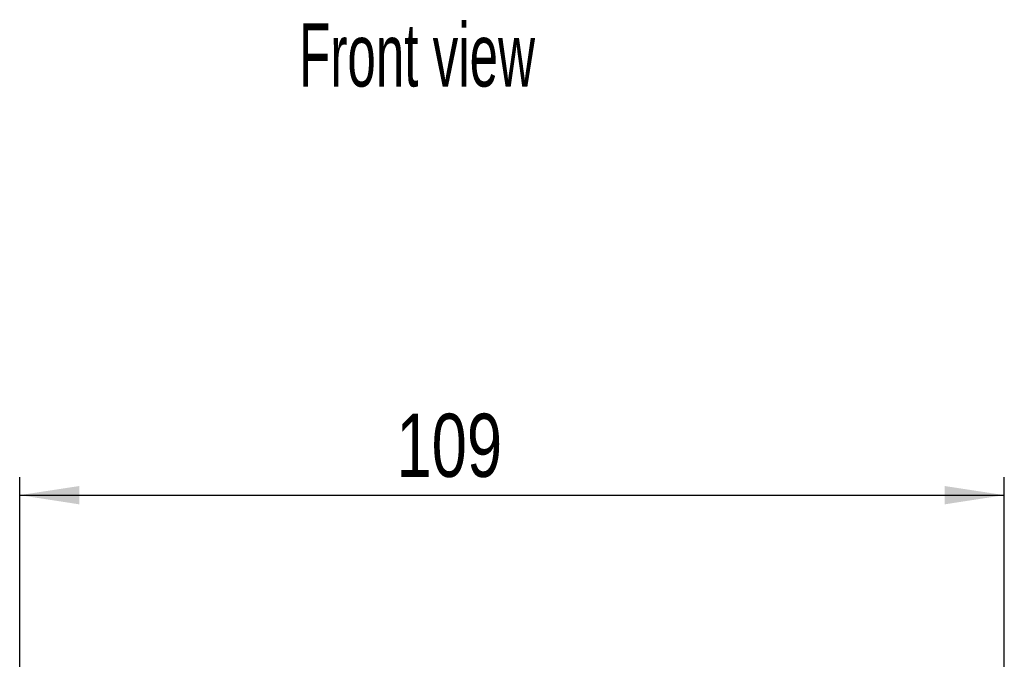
# Model space of a CAD drawing. Header units: millimetres. Extents: x 58 to 529, y 70 to 384.
# Tile 4 of 5: x 58 to 167, y 313 to 384. Entities that reach past the tile are written whole.
import ezdxf

# ---------------------------------------------------------------- set-up
doc = ezdxf.new("R2010")
doc.units = ezdxf.units.MM
doc.header["$LTSCALE"] = 2
doc.layers.add('AA', color=7, linetype='Continuous')
doc.styles.add('SLDTEXTSTYLE0', font='TXT', dxfattribs={"width": 0.75})
doc.styles.add('SLDTEXTSTYLE1', font='TXT', dxfattribs={"width": 0.605})
doc.dimstyles.new('SLDDIMSTYLE0', dxfattribs={"dimtxt": 7, "dimasz": 6.604, "dimexe": 0, "dimexo": 0.0625, "dimgap": 1.75, "dimtad": 1, "dimrnd": 1e-09, "dimzin": 12, "dimdsep": 46, "dimtxsty": 'SLDTEXTSTYLE0', "dimsah": 1, "dimcen": 0.09, "dimadec": 0, "dimazin": 3, "dimtfac": 1, "dimtofl": 0, "dimtmove": 0, "dimatfit": 3, "dimfxl": 1, "dimfrac": 2, "dimtolj": 1, "dimtzin": 12, "dimarcsym": 0})

# ---------------------------------------------------------------- blocks, each defined once
blk = doc.blocks.new('*D3')
at = {"layer": 'AA'}
for p, q in [((58.06, 310.01), (58.06, 333.01)), ((167.06, 310.01), (167.06, 333.01)), ((58.06, 331.01), (167.06, 331.01))]:
    blk.add_line(p, q, dxfattribs=at)
for points in [[(58.06, 331.01), (64.66, 329.99), (64.66, 332.02)], [(167.06, 331.01), (160.46, 332.02), (160.46, 329.99)]]:
    blk.add_solid(points, dxfattribs=at)
at = {"layer": 'AA', "insert": (99.76, 340.03, 4.65), "char_height": 7, "attachment_point": 1, "style": 'SLDTEXTSTYLE0'}
blk.add_mtext('109', dxfattribs=at)

msp = doc.modelspace()

# ---------------------------------------------------------------- texts
at = {"layer": 'AA', "insert": (88.988, 383.272), "char_height": 7, "attachment_point": 1, "style": 'SLDTEXTSTYLE1'}
msp.add_mtext('Front view', dxfattribs=at)

# ---------------------------------------------------------------- dimensions: what is measured, and where the dimension line sits
at = {"layer": 'AA'}
dim = msp.add_linear_dim(base=(167.06, 331.008), p1=(58.06, 308.008), p2=(167.06, 308.008), dimstyle='SLDDIMSTYLE0', dxfattribs=at)
dim.commit()
dim.dimension.update_dxf_attribs({"geometry": '*D3', "text_midpoint": (110.363, 331.008), "dimtype": 160})

doc.saveas('drawing.dxf')
